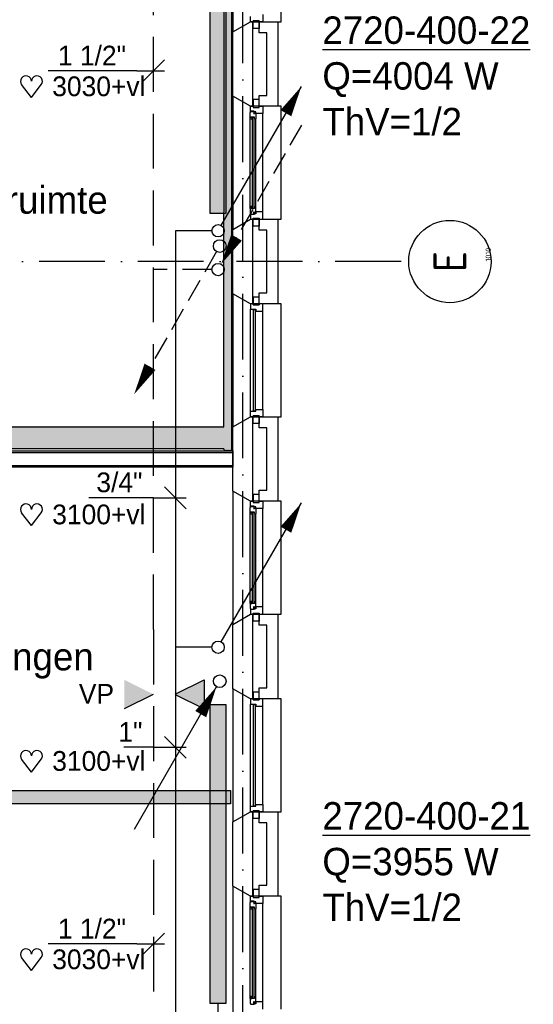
# Model space of a CAD drawing. Extents: x -39327 to 109237, y 358172 to 442272.
# Tile 79 of 96: x 86675 to 91358, y 389823 to 398797. Entities that reach past the tile are written whole.
import ezdxf
from ezdxf.enums import TextEntityAlignment as Align

# ---------------------------------------------------------------- set-up
doc = ezdxf.new("R2010")
doc.units = 0
doc.header["$LTSCALE"] = 100
for name, pattern in [('2322107', [2000, 1000, 1000]), ('2322108', [7, 5, -2]), ('DASHDOT', [9, 6, -1.5, 0, -1.5])]:
    doc.linetypes.add(name, pattern=pattern)
doc.layers.get('0').update_dxf_attribs({"linetype": 'CONTINUOUS'})
for name, color, linetype in [('AL$7----_STRAMIEN', 1, 'DASHDOT'), ('AL21----_BUITENWAND', 4, 'CONTINUOUS'), ('AL21K---_ISOLATIE', 1, 'CONTINUOUS'), ('AL22----_BINNENWAND', 7, 'CONTINUOUS'), ('AL28----_KONSTRUKTIE', 3, 'CONTINUOUS'), ('AL31----_BUITENKOZ', 7, 'CONTINUOUS'), ('ALN-----_BLOCKNAAM', 2, 'CONTINUOUS'), ('BOUW', 8, 'CONTINUOUS'), ('KABELGOOT1', 8, 'CONTINUOUS'), ('WI561---', 1, 'CONTINUOUS'), ('WL561---', 4, 'CONTINUOUS'), ('WL561---_AANVOER', 4, 'CONTINUOUS'), ('WL561---_RETOUR', 4, 'CONTINUOUS'), ('WL570---', 3, 'CONTINUOUS'), ('WM561---', 1, 'CONTINUOUS'), ('WM570---', 1, 'CONTINUOUS')]:
    doc.layers.add(name, color=color, linetype=linetype)
doc.styles.add('BURO-018', font='BUROFONT.shx', dxfattribs={"height": 180})
doc.styles.add('BURO-025', font='BUROFONT.shx', dxfattribs={"height": 250})
doc.styles.get("Standard").update_dxf_attribs({"font": 'ISOCP'})
pattern_1 = [(0, (-2505.993, 85430.135), (15.875, 31.75), [0, -31.75])]

# ---------------------------------------------------------------- blocks, each defined once
blk = doc.blocks.new('1010')
at = {"layer": 'AL$7----_STRAMIEN', "color": 7, "linetype": 'CONTINUOUS'}
blk.add_circle((0, 750), 750, dxfattribs=at)
at = {"layer": 'ALN-----_BLOCKNAAM', "linetype": 'CONTINUOUS'}
blk.add_text('1010', height=100, dxfattribs=at).set_placement((0, 0))
blk = doc.blocks.new('2322401')
at = {"color": 0, "linetype": 'CONTINUOUS'}
for p, q in [((-0.5, 0.5, 1), (-0.5, 0.5)), ((-0.5, 0.5, 1), (-0.5, -0.5, 1)), ((0.5, 0.5, 1), (-0.5, 0.5, 1)), ((0.5, 0.5), (-0.5, 0.5)), ((-0.5, 0.5), (-0.5, -0.5)), ((0.5, 0.5, 1), (0.5, 0.5)), ((0.5, -0.5, 1), (0.5, 0.5, 1)), ((0.5, -0.5), (0.5, 0.5)), ((-0.5, -0.5, 1), (-0.5, -0.5)), ((-0.5, -0.5, 1), (0.5, -0.5, 1)), ((-0.5, -0.5), (0.5, -0.5)), ((0.5, -0.5, 1), (0.5, -0.5))]:
    blk.add_line(p, q, dxfattribs=at)
blk = doc.blocks.new('CVHATCH1')
at = {"color": 0, "linetype": 'CONTINUOUS'}
blk.add_solid([(-0.5, -0.5), (0.5, -0.5), (-0.5, 0.5), (0.5, 0.5)], dxfattribs=at)
blk = doc.blocks.new('CVRINFO2')
at = {"color": 0, "linetype": 'CONTINUOUS', "style": 'BURO-025'}
for tag, p in [('CV_TEXT125', (0, 0)), ('CV_TEXT225', (0, -4.167)), ('CV_TEXT325', (0, -8.333)), ('CV_TEXT425', (0, -12.5))]:
    blk.add_attdef(tag, p, '', height=2.5, dxfattribs=at)
blk = doc.blocks.new('LDV4107')
at = {"color": 0, "linetype": 'CONTINUOUS'}
blk.add_line((-0.25, -0.433), (-6.75, -11.691), dxfattribs=at)
blk.add_lwpolyline([(-0.25, -0.433, 0, 1, 0), (-1.5, -2.598, 1, 1, 0)], format="xyseb", dxfattribs=at)
blk.add_circle((0, 0), 0.5, dxfattribs=at)
blk = doc.blocks.new('LDV2108')
at = {"color": 0, "linetype": 'CONTINUOUS'}
for p, q in [((-0.25, -0.433), (-1.187, -2.057)), ((-1.562, -2.706), (-2.5, -4.33)), ((-2.875, -4.98), (-3.812, -6.603)), ((-4.187, -7.253), (-5.125, -8.877)), ((-5.5, -9.526), (-6.437, -11.15))]:
    blk.add_line(p, q, dxfattribs=at)
blk.add_lwpolyline([(-6.75, -11.691, 0, 1, 0), (-5.5, -9.526, 1, 1, 0)], format="xyseb", dxfattribs=at)
blk.add_circle((0, 0), 0.5, dxfattribs=at)
blk = doc.blocks.new('LDV1107')
at = {"color": 0, "linetype": 'CONTINUOUS'}
blk.add_line((0.25, 0.433), (6.75, 11.691), dxfattribs=at)
blk.add_lwpolyline([(6.75, 11.691, 0, 1, 0), (5.5, 9.526, 1, 1, 0)], format="xyseb", dxfattribs=at)
blk.add_circle((0, 0), 0.5, dxfattribs=at)
blk = doc.blocks.new('LDV3108')
at = {"color": 0, "linetype": 'CONTINUOUS'}
for p, q in [((6.75, 11.691), (5.813, 10.068)), ((5.438, 9.418), (4.5, 7.794)), ((4.125, 7.145), (3.188, 5.521)), ((2.813, 4.871), (1.875, 3.248)), ((1.5, 2.598), (0.563, 0.974))]:
    blk.add_line(p, q, dxfattribs=at)
blk.add_lwpolyline([(0.25, 0.433, 0, 1, 0), (1.5, 2.598, 1, 1, 0)], format="xyseb", dxfattribs=at)
blk.add_circle((0, 0), 0.5, dxfattribs=at)
blk = doc.blocks.new('*U234', base_point=(82484, 396267.8))
at = {"color": 0, "linetype": 'CONTINUOUS'}
for p, q in [((82384, 396367.8), (82584, 396167.8)), ((82284, 396267.8), (81694, 396267.8)), ((82284, 396267.8), (82584, 396267.8))]:
    blk.add_line(p, q, dxfattribs=at)
at = {"color": 0, "linetype": 'CONTINUOUS', "style": 'BURO-018'}
blk.add_text('3/4"', height=180, dxfattribs=at).set_placement((82184, 396317.8), align=Align.RIGHT)
blk = doc.blocks.new('HART')
at = {"color": 1}
for q in [(-39.7, 52.4), (39.7, 52.4)]:
    blk.add_line((0, 0), q, dxfattribs=at)
for centre, start, end in [((-22.1, 65.7), 0, 217.1867), ((22.1, 65.7), 322.8133, 180)]:
    blk.add_arc(centre, 22.1, start, end, dxfattribs=at)
blk = doc.blocks.new('*U235', base_point=(82284, 398329.9))
at = {"color": 0, "linetype": 'CONTINUOUS'}
for p, q in [((82384, 398429.9), (82184, 398229.9)), ((82134, 398329.9), (81324, 398329.9)), ((82134, 398329.9), (82384, 398329.9))]:
    blk.add_line(p, q, dxfattribs=at)
at = {"color": 0, "linetype": 'CONTINUOUS', "style": 'BURO-018'}
blk.add_text('1 1/2"', height=180, dxfattribs=at).set_placement((82034, 398379.9), align=Align.RIGHT)
blk = doc.blocks.new('*U236', base_point=(82484, 392333.4))
at = {"color": 0, "linetype": 'CONTINUOUS'}
for p, q in [((82384, 392433.4), (82584, 392233.4)), ((82284, 392333.4), (82014, 392333.4)), ((82284, 392333.4), (82584, 392333.4))]:
    blk.add_line(p, q, dxfattribs=at)
at = {"color": 0, "linetype": 'CONTINUOUS', "style": 'BURO-018'}
blk.add_text('1"', height=180, dxfattribs=at).set_placement((82184, 392383.4), align=Align.RIGHT)
blk = doc.blocks.new('A$C6E6F3BC9')
at = {"layer": 'KABELGOOT1'}
h = blk.add_hatch(dxfattribs=at)
h.set_pattern_fill('DOTS', color=256, scale=20, style=0)
h.set_pattern_definition(pattern_1)
h.paths.add_polyline_path([(80490.7, 28577.1), (80425.4, 28577.1), (80425.4, 23560.1), (80490.7, 23560.1)])
h = blk.add_hatch(dxfattribs=at)
h.set_pattern_fill('DOTS', color=256, scale=20, style=0)
h.set_pattern_definition(pattern_1)
h.paths.add_polyline_path([(80490.7, 23568.1), (72296.4, 23568.1), (72296.4, 23361.3), (80490.7, 23361.3)])
h = blk.add_hatch(dxfattribs=at)
h.set_pattern_fill('DOTS', color=256, scale=20, style=0)
h.set_pattern_definition(pattern_1)
h.paths.add_polyline_path([(80480.7, 20246.5), (72293.7, 20246.5), (72293.7, 20127.1), (80480.7, 20127.1)])
for p, q in [((80419.7, 23562, 2750), (80425.7, 28579)), ((80490.7, 28579), (80490.7, 23344.8)), ((72357.7, 23562, 2750), (80419.7, 23562, 2750)), ((80419.7, 23362, 2750), (72357.7, 23362, 2750)), ((80425.7, 23346), (80419.7, 23362, 2750)), ((80490.7, 23344.8), (80425.7, 23346)), ((72356.7, 20246.5, 3650), (80480.7, 20246.5, 3650)), ((80480.7, 20246.5, 3650), (80480.7, 20126.5, 3650)), ((80480.7, 20126.5, 3650), (72356.7, 20126.5, 3650))]:
    blk.add_line(p, q, dxfattribs=at)

msp = doc.modelspace()

# ---------------------------------------------------------------- hatches: boundary and pattern name
at = {"layer": 'WL570---'}
h = msp.add_hatch(color=1, dxfattribs=at)
h.paths.add_polyline_path([(87627.5, 392780.8), (87892.3, 392650), (87627.5, 392650)])
h.paths.add_polyline_path([(87627.5, 392650), (87892.3, 392650), (87892.3, 392647.4), (87627.5, 392516.6)])
h = msp.add_hatch(color=1, dxfattribs=at)
h.paths.add_polyline_path([(88356.2, 392780.8), (88091.3, 392650), (88356.2, 392650)])
h.paths.add_polyline_path([(88356.2, 392650), (88091.3, 392650), (88091.3, 392647.4), (88356.2, 392516.6)])

# ---------------------------------------------------------------- linework, layer by layer
at = {"layer": 'AL$7----_STRAMIEN', "color": 1}
for p, q in [((88708, 369596.9), (88708, 438822.2)), ((90152.4, 396592.8), (70984.2, 396592.8))]:
    msp.add_line(p, q, dxfattribs=at)
at = {"layer": 'AL21----_BUITENWAND', "color": 8}
for p, q in [((88859, 398677.8), (88859, 398777.8)), ((88859, 398777.8), (89028, 398777.8)), ((89028, 398777.8), (89028, 398007.8)), ((88928, 398677.8), (88859, 398677.8)), ((88928, 398107.8), (88928, 398677.8)), ((88859, 398107.8), (88928, 398107.8)), ((88859, 398007.8), (88859, 398107.8)), ((89028, 398007.8), (88859, 398007.8)), ((88859, 396877.8), (88859, 396977.8)), ((88859, 396977.8), (89028, 396977.8)), ((89028, 396977.8), (89028, 396207.8)), ((88928, 396877.8), (88859, 396877.8)), ((88928, 396307.8), (88928, 396877.8)), ((88859, 396307.8), (88928, 396307.8)), ((88859, 396207.8), (88859, 396307.8)), ((89028, 396207.8), (88859, 396207.8)), ((88859, 395077.8), (88859, 395177.8)), ((88859, 395177.8), (89028, 395177.8)), ((89028, 395177.8), (89028, 394407.8)), ((88928, 395077.8), (88859, 395077.8)), ((88928, 394507.8), (88928, 395077.8)), ((88859, 394507.8), (88928, 394507.8)), ((88859, 394407.8), (88859, 394507.8)), ((89028, 394407.8), (88859, 394407.8)), ((88859, 393277.8), (88859, 393377.8)), ((88859, 393377.8), (89028, 393377.8)), ((89028, 393377.8), (89028, 392607.8)), ((88928, 393277.8), (88859, 393277.8)), ((88928, 392707.8), (88928, 393277.8)), ((88859, 392707.8), (88928, 392707.8)), ((88859, 392607.8), (88859, 392707.8)), ((89028, 392607.8), (88859, 392607.8)), ((88859, 391477.8), (88859, 391577.8)), ((88859, 391577.8), (89028, 391577.8)), ((89028, 391577.8), (89028, 390807.8)), ((88928, 391477.8), (88859, 391477.8)), ((88928, 390907.8), (88928, 391477.8)), ((88859, 390907.8), (88928, 390907.8)), ((88859, 390807.8), (88859, 390907.8)), ((89028, 390807.8), (88859, 390807.8))]:
    msp.add_line(p, q, dxfattribs=at)
at = {"layer": 'AL21K---_ISOLATIE', "color": 8, "linetype": 'CONTINUOUS'}
for p, q in [((88798, 398677.8), (88798, 398107.8)), ((88798, 396877.8), (88798, 396307.8)), ((88798, 395077.8), (88798, 394507.8)), ((88798, 393277.8), (88798, 392707.8)), ((88798, 391477.8), (88798, 390907.8))]:
    msp.add_line(p, q, dxfattribs=at)
at = {"layer": 'AL22----_BINNENWAND', "color": 8, "linetype": 'CONTINUOUS'}
for p, q in [((82843, 394852.8), (88618, 394852.8)), ((82723, 394732.8), (88618, 394732.8))]:
    msp.add_line(p, q, dxfattribs=at)
at = {"layer": 'AL22----_BINNENWAND', "color": 8}
for p, q in [((82858, 394867.8), (88618, 394867.8)), ((88618, 394867.8), (88618, 394717.8)), ((88618, 394717.8), (82708, 394717.8))]:
    msp.add_line(p, q, dxfattribs=at)
at = {"layer": 'AL28----_KONSTRUKTIE', "color": 8}
for p, q in [((88618, 398685.4), (88778, 398777.8)), ((88778, 398777.8), (88798, 398777.8)), ((88798, 398777.8), (88798, 398007.8)), ((88618, 398100.1), (88618, 398685.4)), ((88778, 398007.8), (88618, 398100.1)), ((88798, 398007.8), (88778, 398007.8)), ((88618, 396885.4), (88778, 396977.8)), ((88778, 396977.8), (88798, 396977.8)), ((88798, 396977.8), (88798, 396207.8)), ((88618, 396300.1), (88618, 396885.4)), ((88778, 396207.8), (88618, 396300.1)), ((88798, 396207.8), (88778, 396207.8)), ((88618, 395085.4), (88778, 395177.8)), ((88778, 395177.8), (88798, 395177.8)), ((88798, 395177.8), (88798, 394407.8)), ((88618, 394500.1), (88618, 395085.4)), ((88778, 394407.8), (88618, 394500.1)), ((88798, 394407.8), (88778, 394407.8)), ((88618, 393285.4), (88778, 393377.8)), ((88778, 393377.8), (88798, 393377.8)), ((88798, 393377.8), (88798, 392607.8)), ((88618, 392700.1), (88618, 393285.4)), ((88778, 392607.8), (88618, 392700.1)), ((88798, 392607.8), (88778, 392607.8)), ((88618, 391485.4), (88778, 391577.8)), ((88778, 391577.8), (88798, 391577.8)), ((88798, 391577.8), (88798, 390807.8)), ((88618, 390900.1), (88618, 391485.4)), ((88778, 390807.8), (88618, 390900.1)), ((88798, 390807.8), (88778, 390807.8))]:
    msp.add_line(p, q, dxfattribs=at)
at = {"layer": 'AL31----_BUITENKOZ', "color": 8}
for p, q in [((88618, 399900.1), (88618, 398685.4)), ((89058, 398777.8), (89058, 399807.8)), ((88618, 398685.4), (88778, 398777.8)), ((88778, 398777.8), (89058, 398777.8)), ((88803, 398787.8), (88859, 398787.8)), ((88803, 398716.8), (88803, 398787.8)), ((88859, 398716.8), (88803, 398716.8)), ((88859, 398787.8), (88859, 398716.8)), ((88778, 398007.8), (88618, 398100.1)), ((88618, 398100.1), (88618, 396885.4)), ((89058, 398007.8), (88778, 398007.8)), ((88778, 398007.8), (88803, 398007.8)), ((88778, 397963.8), (88778, 398007.8)), ((88859, 398068.8), (88803, 398068.8)), ((88803, 398068.8), (88803, 397997.8)), ((88803, 398007.8), (88803, 397997.8)), ((88803, 397997.8), (88859, 397997.8)), ((88803, 397997.8), (88859, 397997.8)), ((88859, 397997.8), (88859, 398068.8)), ((88859, 397997.8), (88859, 398007.8)), ((88859, 398007.8), (88892, 398007.8)), ((88892, 398007.8), (88892, 397940.8)), ((89058, 396977.8), (89058, 398007.8)), ((88775, 397951.1), (88779.2, 397953.5)), ((88775, 397908.6), (88775, 397951.1)), ((88816, 397908.6), (88775, 397908.6)), ((88775, 397077), (88775, 397908.6)), ((88777.3, 397908.6), (88790.8, 397908.6)), ((88777.3, 397891.6), (88777.3, 397908.6)), ((88814, 397963.8), (88778, 397963.8)), ((88779.2, 397953.5), (88779.2, 397960.6)), ((88779.2, 397960.6), (88809, 397960.6)), ((88790.8, 397908.6), (88790.8, 397891.6)), ((88809, 397960.6), (88809, 397938.1)), ((88809, 397938.1), (88814, 397938.1)), ((88814, 397957.8), (88814, 397963.8)), ((88829, 397957.8), (88814, 397957.8)), ((88814, 397938.1), (88814, 397946.1)), ((88814, 397946.1), (88829, 397946.1)), ((88816, 397891.6), (88816, 397908.6)), ((88829, 397940.8), (88829, 397957.8)), ((88829, 397946.1), (88829, 397940.8)), ((88892, 397940.8), (88829, 397940.8)), ((88829, 397940.8), (88829, 397893.6)), ((88892, 397044.8), (88892, 397940.8)), ((88790.8, 397891.6), (88777.3, 397891.6)), ((88829, 397893.6), (88816, 397891.6)), ((88829, 397091.9), (88829, 397893.6)), ((88790.8, 397094), (88777.3, 397094)), ((88777.3, 397094), (88777.3, 397077)), ((88790.8, 397077), (88790.8, 397094)), ((88829, 397091.9), (88816, 397094)), ((88816, 397094), (88816, 397077)), ((88816, 397077), (88775, 397077)), ((88775, 397077), (88775, 397034.5)), ((88775, 397034.5), (88779.2, 397032)), ((88777.3, 397077), (88790.8, 397077)), ((88814, 397021.8), (88778, 397021.8)), ((88778, 397021.8), (88778, 396977.8)), ((88779.2, 397032), (88779.2, 397025)), ((88779.2, 397025), (88809, 397025)), ((88809, 397025), (88809, 397047.5)), ((88809, 397047.5), (88814, 397047.5)), ((88814, 397047.5), (88814, 397039.5)), ((88814, 397039.5), (88829, 397039.5)), ((88829, 397027.8), (88814, 397027.8)), ((88814, 397027.8), (88814, 397021.8)), ((88829, 397044.8), (88829, 397091.9)), ((88892, 397044.8), (88829, 397044.8)), ((88829, 397044.8), (88829, 397027.8)), ((88829, 397039.5), (88829, 397044.8)), ((88892, 396977.8), (88892, 397044.8)), ((88618, 396885.4), (88778, 396977.8)), ((88778, 396977.8), (89058, 396977.8)), ((88778, 396977.8), (88803, 396977.8)), ((88803, 396987.8), (88859, 396987.8)), ((88803, 396916.8), (88803, 396987.8)), ((88803, 396977.8), (88803, 396987.8)), ((88803, 396987.8), (88859, 396987.8)), ((88859, 396916.8), (88803, 396916.8)), ((88859, 396987.8), (88859, 396916.8)), ((88859, 396987.8), (88859, 396977.8)), ((88859, 396977.8), (88892, 396977.8)), ((88778, 396207.8), (88618, 396300.1)), ((88618, 396300.1), (88618, 395085.4)), ((89058, 396207.8), (88778, 396207.8)), ((88859, 396268.8), (88803, 396268.8)), ((88803, 396268.8), (88803, 396197.8)), ((88803, 396197.8), (88859, 396197.8)), ((88859, 396197.8), (88859, 396268.8)), ((89058, 395177.8), (89058, 396207.8)), ((88778, 395227.8), (88778, 396157.8)), ((88892, 395244.8), (88892, 396140.8)), ((88618, 395085.4), (88778, 395177.8)), ((88778, 395177.8), (89058, 395177.8)), ((88803, 395187.8), (88859, 395187.8)), ((88803, 395116.8), (88803, 395187.8)), ((88859, 395187.8), (88859, 395116.8)), ((88859, 395116.8), (88803, 395116.8)), ((88778, 394407.8), (88618, 394500.1)), ((88618, 394500.1), (88618, 393285.4)), ((89058, 394407.8), (88778, 394407.8)), ((88778, 394407.8), (88803, 394407.8)), ((88778, 394363.8), (88778, 394407.8)), ((88859, 394468.8), (88803, 394468.8)), ((88803, 394468.8), (88803, 394397.8)), ((88803, 394407.8), (88803, 394397.8)), ((88859, 394397.8), (88859, 394468.8)), ((88859, 394397.8), (88859, 394407.8)), ((88859, 394407.8), (88892, 394407.8)), ((88892, 394407.8), (88892, 394340.8)), ((89058, 393377.8), (89058, 394407.8)), ((88775, 394351.1), (88779.2, 394353.5)), ((88775, 394308.6), (88775, 394351.1)), ((88814, 394363.8), (88778, 394363.8)), ((88779.2, 394353.5), (88779.2, 394360.6)), ((88779.2, 394360.6), (88809, 394360.6)), ((88803, 394397.8), (88859, 394397.8)), ((88803, 394397.8), (88859, 394397.8)), ((88809, 394360.6), (88809, 394338.1)), ((88809, 394338.1), (88814, 394338.1)), ((88814, 394357.8), (88814, 394363.8)), ((88829, 394357.8), (88814, 394357.8)), ((88814, 394338.1), (88814, 394346.1)), ((88814, 394346.1), (88829, 394346.1)), ((88829, 394340.8), (88829, 394357.8)), ((88829, 394346.1), (88829, 394340.8)), ((88892, 394340.8), (88829, 394340.8)), ((88829, 394340.8), (88829, 394293.6)), ((88892, 393444.8), (88892, 394340.8)), ((88816, 394308.6), (88775, 394308.6)), ((88775, 393477), (88775, 394308.6)), ((88777.3, 394308.6), (88790.8, 394308.6)), ((88777.3, 394291.6), (88777.3, 394308.6)), ((88790.8, 394291.6), (88777.3, 394291.6)), ((88790.8, 394308.6), (88790.8, 394291.6)), ((88816, 394291.6), (88816, 394308.6)), ((88829, 394293.6), (88816, 394291.6)), ((88829, 393491.9), (88829, 394293.6)), ((88816, 393477), (88775, 393477)), ((88775, 393477), (88775, 393434.5)), ((88775, 393434.5), (88779.2, 393432)), ((88790.8, 393494), (88777.3, 393494)), ((88777.3, 393494), (88777.3, 393477)), ((88777.3, 393477), (88790.8, 393477)), ((88814, 393421.8), (88778, 393421.8)), ((88778, 393421.8), (88778, 393377.8)), ((88779.2, 393432), (88779.2, 393425)), ((88779.2, 393425), (88809, 393425)), ((88790.8, 393477), (88790.8, 393494)), ((88809, 393425), (88809, 393447.5)), ((88809, 393447.5), (88814, 393447.5)), ((88814, 393447.5), (88814, 393439.5)), ((88814, 393439.5), (88829, 393439.5)), ((88829, 393427.8), (88814, 393427.8)), ((88814, 393427.8), (88814, 393421.8)), ((88829, 393491.9), (88816, 393494)), ((88816, 393494), (88816, 393477)), ((88829, 393444.8), (88829, 393491.9)), ((88892, 393444.8), (88829, 393444.8)), ((88829, 393444.8), (88829, 393427.8)), ((88829, 393439.5), (88829, 393444.8)), ((88892, 393377.8), (88892, 393444.8)), ((88618, 393285.4), (88778, 393377.8)), ((88778, 393377.8), (89058, 393377.8)), ((88778, 393377.8), (88803, 393377.8)), ((88803, 393387.8), (88859, 393387.8)), ((88803, 393316.8), (88803, 393387.8)), ((88803, 393377.8), (88803, 393387.8)), ((88803, 393387.8), (88859, 393387.8)), ((88859, 393387.8), (88859, 393316.8)), ((88859, 393387.8), (88859, 393377.8)), ((88859, 393377.8), (88892, 393377.8)), ((88859, 393316.8), (88803, 393316.8)), ((88778, 392607.8), (88618, 392700.1)), ((88618, 392700.1), (88618, 391485.4)), ((89058, 392607.8), (88778, 392607.8)), ((88859, 392668.8), (88803, 392668.8)), ((88803, 392668.8), (88803, 392597.8)), ((88859, 392597.8), (88859, 392668.8)), ((89058, 391577.8), (89058, 392607.8)), ((88778, 391627.8), (88778, 392557.8)), ((88803, 392597.8), (88859, 392597.8)), ((88892, 391644.8), (88892, 392540.8)), ((88618, 391485.4), (88778, 391577.8)), ((88778, 391577.8), (89058, 391577.8)), ((88803, 391587.8), (88859, 391587.8)), ((88803, 391516.8), (88803, 391587.8)), ((88859, 391587.8), (88859, 391516.8)), ((88859, 391516.8), (88803, 391516.8)), ((88778, 390807.8), (88618, 390900.1)), ((88618, 390900.1), (88618, 389685.4)), ((88859, 390868.8), (88803, 390868.8)), ((88803, 390868.8), (88803, 390797.8)), ((88859, 390797.8), (88859, 390868.8)), ((88775, 390751.1), (88779.2, 390753.5)), ((88775, 390708.6), (88775, 390751.1)), ((89058, 390807.8), (88778, 390807.8)), ((88778, 390807.8), (88803, 390807.8)), ((88778, 390763.8), (88778, 390807.8)), ((88814, 390763.8), (88778, 390763.8)), ((88779.2, 390753.5), (88779.2, 390760.6)), ((88779.2, 390760.6), (88809, 390760.6)), ((88803, 390807.8), (88803, 390797.8)), ((88803, 390797.8), (88859, 390797.8)), ((88803, 390797.8), (88859, 390797.8)), ((88809, 390760.6), (88809, 390738.1)), ((88809, 390738.1), (88814, 390738.1)), ((88814, 390757.8), (88814, 390763.8)), ((88829, 390757.8), (88814, 390757.8)), ((88814, 390738.1), (88814, 390746.1)), ((88814, 390746.1), (88829, 390746.1)), ((88829, 390740.8), (88829, 390757.8)), ((88829, 390746.1), (88829, 390740.8)), ((88892, 390740.8), (88829, 390740.8)), ((88829, 390740.8), (88829, 390693.6)), ((88859, 390797.8), (88859, 390807.8)), ((88859, 390807.8), (88892, 390807.8)), ((88892, 390807.8), (88892, 390740.8)), ((88892, 389844.8), (88892, 390740.8)), ((89058, 389777.8), (89058, 390807.8)), ((88816, 390708.6), (88775, 390708.6)), ((88775, 389877), (88775, 390708.6)), ((88777.3, 390708.6), (88790.8, 390708.6)), ((88777.3, 390691.6), (88777.3, 390708.6)), ((88790.8, 390691.6), (88777.3, 390691.6)), ((88790.8, 390708.6), (88790.8, 390691.6)), ((88816, 390691.6), (88816, 390708.6)), ((88829, 390693.6), (88816, 390691.6)), ((88829, 389891.9), (88829, 390693.6)), ((88816, 389877), (88775, 389877)), ((88775, 389877), (88775, 389834.5)), ((88775, 389834.5), (88779.2, 389832)), ((88790.8, 389894), (88777.3, 389894)), ((88777.3, 389894), (88777.3, 389877)), ((88777.3, 389877), (88790.8, 389877)), ((88779.2, 389832), (88779.2, 389825)), ((88790.8, 389877), (88790.8, 389894)), ((88809, 389825), (88809, 389847.5)), ((88809, 389847.5), (88814, 389847.5)), ((88814, 389847.5), (88814, 389839.5)), ((88814, 389839.5), (88829, 389839.5)), ((88829, 389827.8), (88814, 389827.8)), ((88814, 389827.8), (88814, 389821.8)), ((88829, 389891.9), (88816, 389894)), ((88816, 389894), (88816, 389877)), ((88829, 389844.8), (88829, 389891.9)), ((88892, 389844.8), (88829, 389844.8)), ((88829, 389844.8), (88829, 389827.8)), ((88829, 389839.5), (88829, 389844.8)), ((88892, 389777.8), (88892, 389844.8)), ((88779.2, 389825), (88809, 389825))]:
    msp.add_line(p, q, dxfattribs=at)
at = {"layer": 'AL31----_BUITENKOZ', "color": 8, "linetype": 'CONTINUOUS'}
for p, q in [((88778, 398777.8), (88778, 398827.8)), ((88892, 398844.8), (88892, 398777.8)), ((88803, 398777.8), (88778, 398777.8)), ((88859, 398787.8), (88803, 398787.8)), ((88803, 398787.8), (88803, 398777.8)), ((88803, 398777.8), (88803, 398777.8)), ((88859, 398777.8), (88859, 398787.8)), ((88892, 398777.8), (88859, 398777.8)), ((88814, 397906.6), (88793, 397906.6)), ((88793, 397906.6), (88793, 397079)), ((88814, 397079), (88814, 397906.6)), ((88793, 397079), (88814, 397079)), ((88803, 396207.8), (88778, 396207.8)), ((88778, 396207.8), (88778, 396157.8)), ((88803, 396197.8), (88803, 396207.8)), ((88803, 396207.8), (88803, 396207.8)), ((88859, 396197.8), (88803, 396197.8)), ((88892, 396207.8), (88859, 396207.8)), ((88859, 396207.8), (88859, 396197.8)), ((88892, 396140.8), (88892, 396207.8)), ((88778, 396157.8), (88778, 396157.8)), ((88778, 396157.8), (88829, 396157.8)), ((88825, 396152.8), (88804, 396152.8)), ((88804, 396152.8), (88804, 395232.8)), ((88825, 395232.8), (88825, 396152.8)), ((88829, 396157.8), (88829, 396140.8)), ((88829, 396140.8), (88892, 396140.8)), ((88892, 396140.8), (88892, 396140.8)), ((88892, 396140.8), (88892, 396140.8)), ((88892, 396140.8), (88892, 396140.8)), ((88892, 396140.8), (88892, 396140.8)), ((88778, 395227.8), (88778, 395227.8)), ((88778, 395227.8), (88829, 395227.8)), ((88778, 395177.8), (88778, 395227.8)), ((88804, 395232.8), (88825, 395232.8)), ((88829, 395227.8), (88829, 395244.8)), ((88829, 395244.8), (88892, 395244.8)), ((88892, 395244.8), (88892, 395244.8)), ((88892, 395244.8), (88892, 395244.8)), ((88892, 395244.8), (88892, 395244.8)), ((88892, 395244.8), (88892, 395244.8)), ((88892, 395244.8), (88892, 395177.8)), ((88803, 395177.8), (88778, 395177.8)), ((88859, 395187.8), (88803, 395187.8)), ((88803, 395187.8), (88803, 395177.8)), ((88803, 395177.8), (88803, 395177.8)), ((88859, 395177.8), (88859, 395187.8)), ((88892, 395177.8), (88859, 395177.8)), ((88814, 394306.6), (88793, 394306.6)), ((88793, 394306.6), (88793, 393479)), ((88814, 393479), (88814, 394306.6)), ((88793, 393479), (88814, 393479)), ((88803, 392607.8), (88778, 392607.8)), ((88778, 392607.8), (88778, 392557.8)), ((88803, 392597.8), (88803, 392607.8)), ((88803, 392607.8), (88803, 392607.8)), ((88892, 392607.8), (88859, 392607.8)), ((88859, 392607.8), (88859, 392597.8)), ((88892, 392540.8), (88892, 392607.8)), ((88778, 392557.8), (88778, 392557.8)), ((88778, 392557.8), (88829, 392557.8)), ((88859, 392597.8), (88803, 392597.8)), ((88825, 392552.8), (88804, 392552.8)), ((88804, 392552.8), (88804, 391632.8)), ((88825, 391632.8), (88825, 392552.8)), ((88829, 392557.8), (88829, 392540.8)), ((88829, 392540.8), (88892, 392540.8)), ((88892, 392540.8), (88892, 392540.8)), ((88892, 392540.8), (88892, 392540.8)), ((88892, 392540.8), (88892, 392540.8)), ((88892, 392540.8), (88892, 392540.8)), ((88778, 391627.8), (88778, 391627.8)), ((88778, 391627.8), (88829, 391627.8)), ((88778, 391577.8), (88778, 391627.8)), ((88804, 391632.8), (88825, 391632.8)), ((88829, 391627.8), (88829, 391644.8)), ((88829, 391644.8), (88892, 391644.8)), ((88892, 391644.8), (88892, 391644.8)), ((88892, 391644.8), (88892, 391644.8)), ((88892, 391644.8), (88892, 391644.8)), ((88892, 391644.8), (88892, 391644.8)), ((88892, 391644.8), (88892, 391577.8)), ((88803, 391577.8), (88778, 391577.8)), ((88859, 391587.8), (88803, 391587.8)), ((88803, 391587.8), (88803, 391577.8)), ((88803, 391577.8), (88803, 391577.8)), ((88859, 391577.8), (88859, 391587.8)), ((88892, 391577.8), (88859, 391577.8)), ((88814, 390706.6), (88793, 390706.6)), ((88793, 390706.6), (88793, 389879)), ((88814, 389879), (88814, 390706.6)), ((88793, 389879), (88814, 389879))]:
    msp.add_line(p, q, dxfattribs=at)
at = {"layer": 'WL561---_AANVOER', "linetype": '2322107'}
for p, q in [((88094, 396873.6), (88094, 393077.2)), ((88427.2, 396873.6), (88094, 396873.6)), ((88094, 393077.2), (88094, 388003.4)), ((88427.2, 393077.2), (88094, 393077.2)), ((88483.4, 388952.8), (88483.4, 389832.8))]:
    msp.add_line(p, q, dxfattribs=at)
at = {"layer": 'WL561---_RETOUR', "linetype": '2322108'}
for p, q in [((87894, 393239.6), (87894, 403519.7)), ((88020.3, 396519.6), (87894, 396519.6)), ((88427.2, 396519.6), (88158.1, 396519.6)), ((87894, 393239.6), (87894, 388165.9))]:
    msp.add_line(p, q, dxfattribs=at)
at = {"layer": 'WL570---', "color": 1}
for p, q in [((88091.3, 392650), (88356.2, 392780.8)), ((88356.2, 392780.8), (88356.2, 392516.6)), ((87892.3, 392647.4), (87627.5, 392516.6)), ((88091.3, 392647.4), (88356.2, 392516.6))]:
    msp.add_line(p, q, dxfattribs=at)

# ---------------------------------------------------------------- block references
at = {"layer": 'AL$7----_STRAMIEN'}
ref = msp.add_blockref('1010', (90972.1, 396592.8), dxfattribs=dict(at, xscale=0.5, yscale=0.5, zscale=0.5, rotation=90))
ref.add_attrib('STR-NAAM', 'E', dxfattribs={"color": 3, "linetype": 'CONTINUOUS', "height": 300, "rotation": 90}).set_placement((90597.1, 396592.8), align=Align.MIDDLE)
at = {"layer": 'WI561---'}
ref = msp.add_blockref('CVRINFO2', (89434.3, 398576.7), dxfattribs=dict(at, xscale=100, yscale=100, zscale=100))
ref.add_attrib('CV_TEXT125', '%%u2720-400-22', (89434.3, 398576.7), dxfattribs={"layer": '0', "color": 2, "linetype": 'CONTINUOUS', "height": 250, "style": 'BURO-025'})
ref.add_attrib('CV_TEXT225', 'Q=4004 W', (89434.3, 398160), dxfattribs={"layer": '0', "color": 2, "linetype": 'CONTINUOUS', "height": 250, "style": 'BURO-025'})
ref.add_attrib('CV_TEXT325', 'ThV=1/2', (89434.3, 397743.3), dxfattribs={"layer": '0', "color": 2, "linetype": 'CONTINUOUS', "height": 250, "style": 'BURO-025'})
ref = msp.add_blockref('CVRINFO2', (89434.3, 391416.1), dxfattribs=dict(at, xscale=100, yscale=100, zscale=100))
ref.add_attrib('CV_TEXT125', '%%u2720-400-21', (89434.3, 391416.1), dxfattribs={"layer": '0', "color": 2, "linetype": 'CONTINUOUS', "height": 250, "style": 'BURO-025'})
ref.add_attrib('CV_TEXT225', 'Q=3955 W', (89434.3, 390999.4), dxfattribs={"layer": '0', "color": 2, "linetype": 'CONTINUOUS', "height": 250, "style": 'BURO-025'})
ref.add_attrib('CV_TEXT325', 'ThV=1/2', (89434.3, 390582.7), dxfattribs={"layer": '0', "color": 2, "linetype": 'CONTINUOUS', "height": 250, "style": 'BURO-025'})
at = {"layer": 'WL561---', "xscale": 2720, "yscale": 150, "rotation": 270.0000000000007}
for name, p, zscale in [('2322401', (88483.4, 398392.8), 400), ('CVHATCH1', (88483.4, 398392.8), 2720), ('2322401', (88483.4, 391192.8), 400), ('CVHATCH1', (88483.4, 391192.8), 2720)]:
    msp.add_blockref(name, p, dxfattribs=dict(at, zscale=zscale))
at = {"layer": 'WL561---_AANVOER', "color": 2}
for name, p, xscale, yscale, zscale in [('LDV1107', (88483.4, 396873.6), 112.5, 112.5, 112.5), ('LDV2108', (88498.6, 396733.9), 115.5, 115.5, 115.5), ('LDV1107', (88483.4, 393077.2), 112.5, 112.5, 112.5)]:
    msp.add_blockref(name, p, dxfattribs=dict(at, xscale=xscale, yscale=yscale, zscale=zscale))
at = {"layer": 'WL561---_RETOUR', "color": 2}
for name, p, xscale, yscale, zscale in [('LDV3108', (88483.4, 396519.6), 112.5, 112.5, 112.5), ('LDV4107', (88498.6, 392768.4), 115.5, 115.5, 115.5)]:
    msp.add_blockref(name, p, dxfattribs=dict(at, xscale=xscale, yscale=yscale, zscale=zscale))
at = {"layer": 'WL570---', "color": 1}
msp.add_blockref('A$C6E6F3BC9', (8116, 371524.5), dxfattribs=at)
at = {"layer": 'WM561---'}
for name, p in [('*U235', (87894, 398329.9)), ('*U234', (88094, 394440.6)), ('*U236', (88094, 392165.7)), ('*U235', (87894, 390373.1))]:
    msp.add_blockref(name, p, dxfattribs=at)
at = {"layer": 'WM570---', "xscale": 2.25, "yscale": 2.25, "zscale": 2.25}
for p in [(86782.2, 398088.1), (86782.2, 394186), (86782.2, 391939.3), (86782.2, 390131.3)]:
    msp.add_blockref('HART', p, dxfattribs=at)

# ---------------------------------------------------------------- texts
at = {"layer": 'BOUW', "style": 'BURO-025'}
for s, p in [('docentenwerkruimte', (84467.7, 397029.1)), ('proefopstellingen', (84803.6, 392866.8))]:
    msp.add_text(s, height=250, dxfattribs=at).set_placement(p)
at = {"layer": 'WL570---', "color": 1, "style": 'BURO-018'}
msp.add_text('VP', height=180, dxfattribs=at).set_placement((87214.3, 392563.3))
at = {"layer": 'WM570---', "color": 1, "style": 'BURO-018'}
for s, p in [('3030+vl', (86971.6, 398100.3)), ('3100+vl', (86971.6, 394198.2)), ('3100+vl', (86971.6, 391951.5)), ('3030+vl', (86971.6, 390143.6))]:
    msp.add_text(s, height=180, dxfattribs=at).set_placement(p)

doc.saveas('drawing.dxf')
